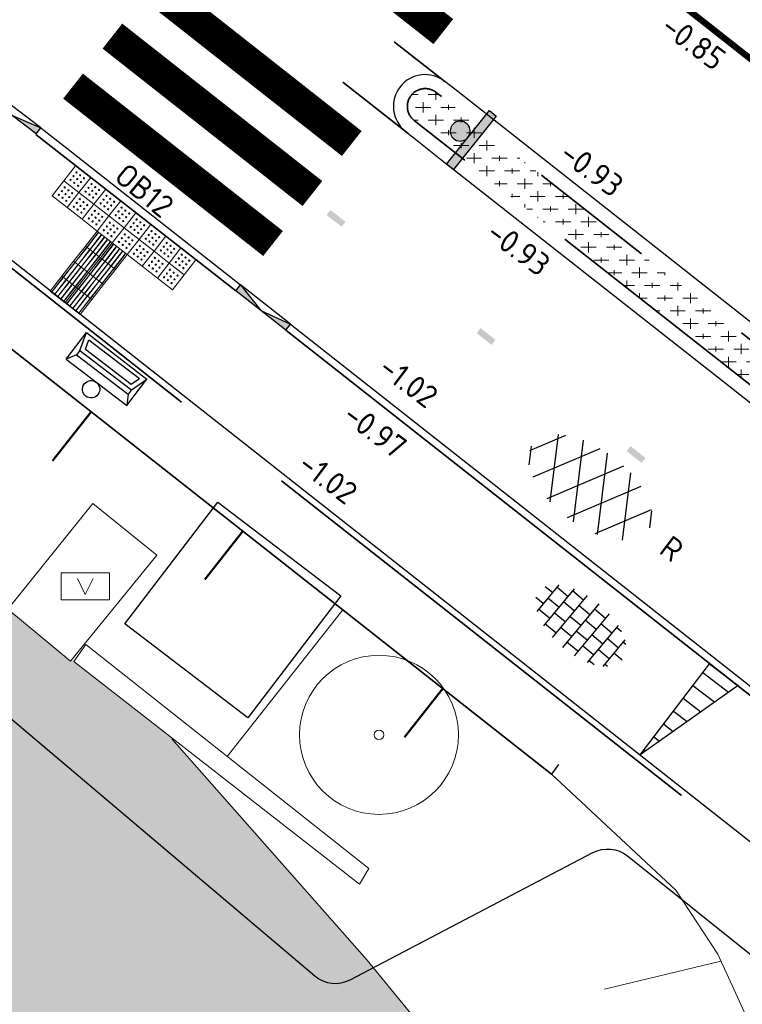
# Model space of a CAD drawing. Header units: metres. Extents: x -1 to 222837, y -2 to 853657.
# Tile 190 of 256: x 111297 to 111308, y 426532 to 426548. Entities that reach past the tile are written whole.
import ezdxf
from ezdxf.enums import TextEntityAlignment as Align

# ---------------------------------------------------------------- set-up
doc = ezdxf.new("R2010")
doc.units = ezdxf.units.M
doc.header["$XCLIPFRAME"] = 0
for name, pattern in [('1-1', [20, 10, -10]), ('VH-AMSTELBAND', [30, 16, -4, 0, -2, 2, -2, 0, -4]), ('VH-OPSLUITBAND_100X200', [16, 8, -2, 4, -2]), ('VH-TROTTOIRBAND_130-150', [15, 5, -2, 2, -2, 2, -2]), ('XX-HIDDEN', [4, 2, -2])]:
    doc.linetypes.add(name, pattern=pattern)
doc.layers.add('A- Bestaand water', color=7, linetype='Continuous', true_color=0x5cadff)
for name, color, linetype in [('A-KADER', 7, 'Continuous'), ('BORD-ZWART', 7, 'Continuous'), ('N-ONTWERP', 1, 'Continuous'), ('Verkeersbord', 7, 'Continuous'), ('Verloopband naar rijwielpadband', 220, 'Continuous'), ('X-REF', 7, 'Continuous')]:
    doc.layers.add(name, color=color, linetype=linetype)
for name, color, linetype, lineweight in [('B-ALG', 8, 'Continuous', 5), ('B-GRN-BOOM', 74, 'Continuous', 15), ('B-GRS-WERKGRENS', 4, 'WERKGRENS', 25), ('B-GV-GR-BOOM-S', 95, 'Continuous', 13), ('B-OI-KL-KAST_ALGEMEEN-B', 32, 'OB-BESCHOEIING', 13), ('N-WE-GR-BOS-A', 42, 'Continuous', 18), ('N-WE-GW-BERM-G', 90, 'Continuous', 35), ('N-WE-GW-TALUDARCERING_KORT-G', 90, 'Continuous', 50), ('N-WE-GW-TALUDARCERING_LANG-G', 90, 'Continuous', 18), ('N-WE-IE-MEUBILAIR_WEGMEUBILAIR_AFVALBAK-S', 7, 'Continuous', 25), ('N-WE-VH-KANTOPSLUITING_OB 120 250', 152, 'VH-OPSLUITBAND_100X200', 35), ('N-WE-VH-KANTOPSLUITING_OPSLUITBAND_100X200-G VOETPAD', 150, 'VH-OPSLUITBAND_100X200', 35), ('N-WE-VH-KANTOPSLUITING_RWSBAND-G', 210, 'VH-TROTTOIRBAND_130-150', 35), ('N-WE-VH-KANTOPSLUITING_VOORKANT OB 100X200', 7, 'Continuous', 25), ('N-WE-VH-KANTOPSLUITING_VOORKANT OB 120 250', 7, 'Continuous', 25), ('N-WE-VH-KANTOPSLUITING_VOORKANT RIJWIELPADBAND', 7, 'Continuous', 25), ('N-WE-VH-KANTOPSLUITING_VOORKANT RWS-BAND', 7, 'Continuous', 25), ('N-WE-VH-MATERIAALGRENS-G', 7, 'XX-HIDDEN', 35), ('N-WE-VH-Trottoirband 150x170', 60, 'VH-AMSTELBAND', 35), ('N-WE-VH-VERHARDING_ASFALT-S', 7, 'Continuous', 25), ('N-WE-VH-VERHARDING_TEGEL-S', 7, 'Continuous', 25), ('N-WE-VW-BLINDENGELEIDEROUTE-Geleidetegel_G', 30, 'Continuous', 18), ('N-WE-VW-BLINDENGELEIDEROUTE-noppentetegel_G', 30, 'Continuous', 18), ('N-WE-VW-MARKERING_DWARS_OVERSTEEK_VOETGANGERS-G', 7, 'Continuous', 35), ('N-WE-VW-MARKERING_LANGS-G', 7, 'Continuous', 35), ('SLD-n-wm_wegmarkering', 7, 'Continuous', 25), ('X-XX-AL-HOOGTELABEL-T25', 7, 'Continuous', 25)]:
    doc.layers.add(name, color=color, linetype=linetype, lineweight=lineweight)
doc.styles.add('NLCS-ISO', font='NLCS-ISO.ttf')
doc.styles.add('NLCS-ISO-M1000-T25', font='NLCS-ISO.ttf')
doc.linetypes.add('OB-BESCHOEIING', pattern='A,30,-5,[1,NLCS.SHX,S=1,R=0,X=0,Y=0],-5', length=40)
doc.linetypes.add('WERKGRENS', pattern='A,2.5,-1,[133,ltypeshp.shx,S=1,R=0,X=-1,Y=0],-1,2.5', length=7)
picture_1 = doc.add_image_def('image1.ecw', size_in_pixel=(400001, 250001))
picture_2 = doc.add_image_def('image2.ecw', size_in_pixel=(120000, 80000))
picture_3 = doc.add_image_def('image6.jpg', size_in_pixel=(765, 757))

# ---------------------------------------------------------------- blocks, each defined once
blk = doc.blocks.new('SVH-ASFALT-SO')
at = {"ltscale": 0.1}
for p, q in [((-1.91, 0.692), (0.948, 5.641)), ((0, 0), (3.268, 5.66)), ((4.868, 0.122), (1.647, 5.7)), ((6.701, 0.946), (4.043, 5.55)), ((-3.364, 2.174), (-1.828, 4.834)), ((2.754, -0.217), (-0.469, 5.365)), ((2.176, -0.232), (5.322, 5.217)), ((0.361, -0.072), (-2.305, 4.546)), ((4.657, 0.065), (7.07, 4.246)), ((7.828, 2.995), (7.146, 4.176)), ((-2.72, 1.264), (-3.454, 2.536))]:
    blk.add_line(p, q, dxfattribs=at)
at = {"style": 'NLCS-ISO'}
blk.add_attdef('KLEUR', text='', height=1.8, dxfattribs=at).set_placement((9.486, 2.741), align=Align.MIDDLE_LEFT)
at = {"style": 'NLCS-ISO', "flags": 1}
blk.add_attdef('FUNCTIE', text='', height=1.8, dxfattribs=at).set_placement((0.116, -3.585), align=Align.MIDDLE_CENTER)
blk = doc.blocks.new('SVH-TEGEL_300X300_DUN_HALFST-SO')
for p, q in [((-3.7, 2.25), (-3, 2.25)), ((-3, -2.52), (-3, 2.52)), ((-1.5, -2.87), (-1.5, 2.87)), ((-1.5, 2.25), (0, 2.25)), ((0, -2.97), (0, 2.97)), ((1.5, -2.87), (1.5, 2.87)), ((1.5, 2.25), (3, 2.25)), ((3, -2.52), (3, 2.52)), ((-4.89, 1.5), (-4.5, 1.5)), ((-4.5, -1.8), (-4.5, 1.8)), ((-3, 1.5), (-1.5, 1.5)), ((0, 1.5), (1.5, 1.5)), ((3, 1.5), (4.5, 1.5)), ((4.5, -1.8), (4.5, 1.8)), ((-5.66, 0), (-4.5, 0)), ((-4.5, 0.75), (-3, 0.75)), ((-3, 0), (-1.5, 0)), ((-1.5, 0.75), (0, 0.75)), ((0, 0), (1.5, 0)), ((1.5, 0.75), (3, 0.75)), ((3, 0), (4.5, 0)), ((4.5, 0.75), (5.48, 0.75)), ((-4.5, -0.75), (-3, -0.75)), ((-1.5, -0.75), (0, -0.75)), ((1.5, -0.75), (3, -0.75)), ((4.5, -0.75), (5.48, -0.75)), ((-4.89, -1.5), (-4.5, -1.5)), ((-3, -1.5), (-1.5, -1.5)), ((0, -1.5), (1.5, -1.5)), ((3, -1.5), (4.5, -1.5)), ((-3.7, -2.25), (-3, -2.25)), ((-1.5, -2.25), (0, -2.25)), ((1.5, -2.25), (3, -2.25))]:
    blk.add_line(p, q)
at = {"style": 'NLCS-ISO'}
blk.add_attdef('FORMAAT', text='', height=1.8, dxfattribs=at).set_placement((-5.76, 0), align=Align.MIDDLE_RIGHT)
blk.add_attdef('KLEUR', text='', height=1.8, dxfattribs=at).set_placement((5.58, 0), align=Align.MIDDLE_LEFT)
at = {"style": 'NLCS-ISO', "flags": 1}
blk.add_attdef('FUNCTIE', text='', height=1.8, dxfattribs=at).set_placement((0.12, -3.58), align=Align.MIDDLE_CENTER)
blk = doc.blocks.new('B-SOI-KAST_ALGEMEEN-SO')
at = {"color": 0}
for q in [(-0.122, 0.124), (0.126, 0.119)]:
    blk.add_line((-0.002, -0.127), q, dxfattribs=at)
blk.add_3dface([(0.385, 0.207), (-0.377, 0.22), (-0.385, -0.207), (0.377, -0.22)], dxfattribs=at)
blk = doc.blocks.new('SGR-BOOM_01')
at = {"layer": 'B-GRN-BOOM'}
for radius in [2.5, 0.15]:
    blk.add_circle((0, 0), radius, dxfattribs=at)
blk = doc.blocks.new('30')
at = {"layer": 'SLD-n-wm_wegmarkering'}
blk.add_solid([(-0.15, -0.05), (-0.15, 0.05), (0.15, -0.05), (0.15, 0.05)], dxfattribs=at)
blk = doc.blocks.new('*U338')
at = {"layer": 'SLD-n-wm_wegmarkering'}
blk.add_blockref('30', (0.15, 0), dxfattribs=at)
blk = doc.blocks.new('*U339')
at = {"layer": 'SLD-n-wm_wegmarkering', "color": 0, "linetype": 'ByBlock', "lineweight": -2, "transparency": 16777216, "rotation": 321.7860623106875}
for p in [(111299.527, 426546.602), (111301.885, 426544.747), (111304.242, 426542.891), (111306.599, 426541.035)]:
    blk.add_blockref('*U338', p, dxfattribs=at)
blk = doc.blocks.new('verloopband naar rijwielpadband')
at = {"layer": 'Verloopband naar rijwielpadband', "transparency": 33554559}
h = blk.add_hatch(color=8, dxfattribs=at)
h.dxf.hatch_style = 1
h.paths.add_polyline_path([(0.5, -0.12), (0, 0), (0, -0.12)])
h.paths.add_polyline_path([(1, 0), (0.5, -0.12), (1, -0.12)])
at = {"layer": 'Verloopband naar rijwielpadband', "linetype": 'Continuous'}
for p, q in [((1, 0), (0, 0)), ((1, -0.12), (1, 0))]:
    blk.add_line(p, q, dxfattribs=at)
at = {"layer": 'Verloopband naar rijwielpadband', "linetype": 'Continuous', "flags": 128}
for points in [[(0, -0.12), (0, 0)], [(1, -0.12), (0, -0.12)]]:
    blk.add_lwpolyline(points, dxfattribs=at)
at = {"layer": 'Verloopband naar rijwielpadband', "flags": 128}
blk.add_lwpolyline([(0, 0), (0.5, -0.12), (1, 0)], dxfattribs=at)
blk = doc.blocks.new('afvalbak')
at = {"layer": 'N-WE-IE-MEUBILAIR_WEGMEUBILAIR_AFVALBAK-S', "linetype": 'Continuous'}
for p, q in [((3, -0.681), (-3, -0.681)), ((-2.55, -1.465), (-3, -0.681)), ((2.55, -1.465), (3, -0.681)), ((2.55, -1.465), (-2.55, -1.465)), ((-2.55, -1.893), (-2.55, -1.465)), ((2.55, -1.893), (2.55, -1.465)), ((-2.55, -1.893), (-3, -3.306)), ((2.55, -1.893), (-2.55, -1.893)), ((-2.263, -2.227), (-2.501, -2.975)), ((2.263, -2.227), (-2.263, -2.227)), ((2.263, -2.227), (2.501, -2.975)), ((2.55, -1.893), (3, -3.306)), ((2.501, -2.975), (-2.501, -2.975)), ((3, -3.306), (-3, -3.306))]:
    blk.add_line(p, q, dxfattribs=at)
at = {"layer": 'N-WE-IE-MEUBILAIR_WEGMEUBILAIR_AFVALBAK-S'}
for p, q in [((-3, -0.681), (-3, -3.306)), ((3, -0.681), (3, -3.306))]:
    blk.add_line(p, q, dxfattribs=at)
at = {"layer": 'N-WE-IE-MEUBILAIR_WEGMEUBILAIR_AFVALBAK-S', "linetype": 'Continuous'}
blk.add_ellipse((0, 0), major_axis=(0.481, 0.481), ratio=1, start_param=5.497787, end_param=11.780972, dxfattribs=at)
blk = doc.blocks.new('nieuw verkeersbord')
at = {"layer": 'BORD-ZWART'}
h = blk.add_hatch(color=256, dxfattribs=at)
edge = h.paths.add_edge_path(flags=16)
edge.add_ellipse((0, 0), major_axis=(0.111, 0.111), ratio=1, start_angle=0, end_angle=360, ccw=False)
edge = h.paths.add_edge_path()
edge.add_line((-0.315, -0.464), (0.515, 0.223))
blk.add_hatch(color=256, dxfattribs=at).paths.add_polyline_path([(0.603, 0.117), (-0.228, -0.57), (-0.315, -0.464), (0.515, 0.223)])
blk.add_lwpolyline([(0.603, 0.117), (-0.228, -0.57), (-0.315, -0.464), (0.515, 0.223)], close=True, dxfattribs=at)
at = {"layer": 'BORD-ZWART', "extrusion": (0, 0, -1)}
blk.add_ellipse((0, 0), major_axis=(0.111, 0.111), ratio=1, start_param=-1.47675163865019, end_param=4.806433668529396, dxfattribs=at)
blk = doc.blocks.new('Geleidetegel')
at = {"layer": 'N-WE-VW-BLINDENGELEIDEROUTE-Geleidetegel_G', "transparency": 33554585, "flags": 128}
for points in [[(0, 0.3), (0.3, 0.3), (0.3, 0), (0, 0)], [(0.032, 0.292), (0.028, 0.292), (0.028, 0.008), (0.032, 0.008)], [(0.092, 0.292), (0.088, 0.292), (0.088, 0.008), (0.092, 0.008)], [(0.152, 0.292), (0.148, 0.292), (0.148, 0.008), (0.152, 0.008)], [(0.212, 0.292), (0.208, 0.292), (0.208, 0.008), (0.212, 0.008)], [(0.272, 0.292), (0.268, 0.292), (0.268, 0.008), (0.272, 0.008)]]:
    blk.add_lwpolyline(points, close=True, dxfattribs=at)
blk = doc.blocks.new('Noppentegel')
at = {"layer": 'N-WE-VW-BLINDENGELEIDEROUTE-noppentetegel_G', "transparency": 33554585, "flags": 128}
blk.add_lwpolyline([(0, 0.3), (0.3, 0.3), (0.3, 0), (0, 0)], close=True, dxfattribs=at)
at = {"layer": 'N-WE-VW-BLINDENGELEIDEROUTE-noppentetegel_G', "transparency": 33554585}
for centre in [(0.075, 0.225), (0.075, 0.15), (0.15, 0.225), (0.15, 0.15), (0.225, 0.225), (0.225, 0.15), (0.075, 0.075), (0.15, 0.075), (0.225, 0.075)]:
    blk.add_circle(centre, 0.01, dxfattribs=at)

msp = doc.modelspace()

# ---------------------------------------------------------------- hatches: boundary and pattern name
at = {"layer": 'A- Bestaand water', "transparency": 33554559}
h = msp.add_hatch(color=256, dxfattribs=at)
edge = h.paths.add_edge_path()
edge.add_arc((111256.4956, 426619.0339), 39.61, 224.57379, 240.75801)
edge.add_arc((111246.4155, 426600.0309), 18.1111, 239.21579, 244.04643)
edge.add_line((111238.4893, 426583.7463), (111240.0034, 426583.0071))
edge.add_arc((111230.7167, 426562.5147), 22.4984, 51.41507, 65.62102, ccw=False)
edge.add_line((111244.7484, 426580.1014), (111246.648, 426578.596))
edge.add_line((111246.648, 426578.596), (111254.469, 426572.704))
edge.add_line((111254.469, 426572.704), (111259.385, 426568.724))
edge.add_line((111259.385, 426568.724), (111270.832, 426560.101))
edge.add_line((111270.832, 426560.101), (111278.109, 426554.365))
edge.add_line((111278.109, 426554.365), (111287.209, 426546.959))
edge.add_line((111287.209, 426546.959), (111292.503, 426542.54))
edge.add_line((111292.503, 426542.54), (111292.612, 426542.348))
edge.add_line((111292.612, 426542.348), (111292.447, 426542.14))
edge.add_line((111292.447, 426542.14), (111296.725, 426538.569))
edge.add_line((111296.725, 426538.569), (111296.7482, 426538.5894))
edge.add_line((111296.7482, 426538.5894), (111297.829, 426537.696))
edge.add_line((111297.829, 426537.696), (111297.8469, 426537.7179))
edge.add_line((111297.8469, 426537.7179), (111299.383, 426536.5193))
edge.add_line((111299.383, 426536.5193), (111302.489, 426532.995))
edge.add_line((111302.489, 426532.995), (111303.621, 426531.608))
edge.add_line((111303.621, 426531.608), (111304.622, 426529.535))
edge.add_line((111304.622, 426529.535), (111305.343, 426527.916))
edge.add_line((111305.343, 426527.916), (111304.322, 426525.176))
edge.add_line((111304.322, 426525.176), (111302.6345, 426520.678))
edge.add_line((111302.6345, 426520.678), (111290.568, 426518.506))
edge.add_line((111290.568, 426518.506), (111289.491, 426519.434))
edge.add_line((111289.491, 426519.434), (111288.293, 426520.171))
edge.add_line((111288.293, 426520.171), (111278.311, 426525.97))
edge.add_line((111278.311, 426525.97), (111257.935, 426536.092))
edge.add_line((111257.935, 426536.092), (111244.969, 426545.458))
edge.add_line((111244.969, 426545.458), (111227.04, 426558.781))
edge.add_line((111227.04, 426558.781), (111210.884, 426573.193))
edge.add_line((111210.884, 426573.193), (111200.326, 426581.074))
edge.add_line((111200.326, 426581.074), (111195.433, 426585.338))
edge.add_line((111195.433, 426585.338), (111190.964, 426587.048))
edge.add_line((111190.964, 426587.048), (111187.37, 426583.84))
edge.add_line((111187.37, 426583.84), (111179.4001, 426571.7456))
edge.add_line((111179.4001, 426571.7456), (111144.382, 426589.9562))
edge.add_line((111144.382, 426589.9562), (111148.01, 426612.82))
edge.add_line((111148.01, 426612.82), (111148.176, 426613.63))
edge.add_line((111148.176, 426613.63), (111148.804, 426614.31))
edge.add_line((111148.804, 426614.31), (111149.867, 426614.863))
edge.add_line((111149.867, 426614.863), (111150.898, 426615.204))
edge.add_line((111150.898, 426615.204), (111152.27, 426615.307))
edge.add_line((111152.27, 426615.307), (111190.939, 426611.131))
edge.add_line((111190.939, 426611.131), (111198.455, 426610.37))
edge.add_line((111198.455, 426610.37), (111205.4671, 426609.705))
edge.add_line((111205.4671, 426609.705), (111214.688, 426603.201))
edge.add_line((111214.688, 426603.201), (111220.0833, 426599.2513))
edge.add_arc((111192.9908, 426564.2958), 44.2255, 41.50622, 52.22228, ccw=False)
edge.add_line((111226.1105, 426593.6041), (111227.2398, 426592.3212))
edge.add_arc((111240.8335, 426604.2871), 18.11, 221.35602, 226.11558)
at = {"layer": 'N-ONTWERP'}
h = msp.add_hatch(dxfattribs=at)
h.set_pattern_fill('LINE', color=256, scale=0.08, angle=142.66596)
h.set_pattern_definition([(142.66596, (111404.0805, 426592.1507), (-0.1540411, -0.20195877), [])])
h.paths.add_polyline_path([(111307.8709, 426537.6532), (111308.3196, 426537.3109), (111306.7793, 426536.222)])
at = {"layer": 'N-WE-GR-BOS-A', "transparency": 33554559}
h = msp.add_hatch(dxfattribs=at)
h.set_pattern_fill('AGR-BOSPLANTSOEN', color=102, scale=0.2, style=0, pattern_type=2)
h.set_pattern_definition([(0, (-0.75, 0), (0.2, 0.2), [0.24, -0.16]), (90, (-0.63, -0.08), (-0.8, 5e-17), [0.16, -0.24]), (90, (-0.43, 0.12), (-0.8, 5e-17), [0.16, -0.24]), (90, (-0.23, -0.04), (-0.8, 5e-17), [0.08, -0.32]), (90, (-0.03, 0.16), (-0.8, 5e-17), [0.08, -0.32])])
edge = h.paths.add_edge_path()
edge.add_arc((111303.4027, 426546.4151), 0.28, 51.78606, 231.78606)
edge.add_line((111303.2295, 426546.1951), (111311.9558, 426539.3247))
edge.add_line((111311.9558, 426539.3247), (111312.3022, 426539.7647))
edge.add_line((111312.3022, 426539.7647), (111303.5759, 426546.6351))

# ---------------------------------------------------------------- linework, layer by layer
at = {"layer": 'A-KADER', "flags": 128}
msp.add_lwpolyline([(111305.4984, 426536.0674), (111305.3856, 426535.9192)], dxfattribs=at)
at = {"layer": 'B-ALG'}
for p, q in [((111296.843, 426538.511), (111298.183, 426540.175)), ((111298.183, 426540.175), (111299.186, 426539.358)), ((111299.186, 426539.358), (111297.829, 426537.696)), ((111297.829, 426537.696), (111296.843, 426538.511)), ((111297.884, 426537.689), (111298.071, 426537.956)), ((111298.071, 426537.956), (111302.516, 426534.436)), ((111302.373, 426534.186), (111297.884, 426537.689)), ((111302.516, 426534.436), (111302.373, 426534.186))]:
    msp.add_line(p, q, dxfattribs=at)
at = {"layer": 'B-ALG', "flags": 128}
for points in [[(111303.621, 426531.608), (111302.489, 426532.995), (111299.422, 426536.475)], [(111308.0505, 426532.9797), (111306.2189, 426532.5376)]]:
    msp.add_lwpolyline(points, dxfattribs=at)
at = {"layer": 'B-ALG'}
msp.add_lwpolyline([(111306.063, 426521.023), (111308.147, 426525.559), (111308.7716, 426527.2489), (111309.0059, 426529.0352), (111308.838, 426530.829), (111308.5045, 426531.9889), (111308.0017, 426533.0861), (111307.341, 426534.096), (111305.3856, 426535.9192)], dxfattribs=at)
at = {"layer": 'B-GRS-WERKGRENS', "flags": 128}
msp.add_lwpolyline([(110696.0424, 426984.6552), (110683.8611, 426993.0575), (110681.5434, 426989.648), (110647.8047, 426943.6556), (110640.0829, 426933.4366), (110631.1128, 426920.9005, 0.1052077), (110625.3199, 426903.2705), (110623.1195, 426903.1135), (110622.8302, 426899.1404), (110622.8257, 426889.069), (110624.314, 426881.9131), (110619.9478, 426879.8593), (110610.3848, 426873.2075), (110605.3942, 426863.2003), (110609.4478, 426861.4866), (110615.1856, 426858.5041), (110624.3283, 426850.7908), (110624.9802, 426851.6022), (110633.8741, 426844.4563), (110643.0504, 426836.1435), (110655.3674, 426823.3669), (110656.8702, 426821.845), (110655.5569, 426820.1319), (110651.9971, 426815.8251), (110661.0857, 426808.031), (110673.7143, 426797.8916), (110678.9933, 426800.935), (110682.0087, 426797.6368), (110681.3441, 426795.8887), (110682.3406, 426793.9995), (110688.6092, 426792.8127), (110694.4162, 426788.3905), (110707.3498, 426779.7534), (110715.9972, 426773.9651), (110732.7151, 426767.339), (110745.7247, 426763.2028), (110771.1914, 426758.373, 0.0609615), (110771.6742, 426758.3185), (110776.6174, 426758.3652, 0.2032449), (110778.0492, 426758.9882), (110779.3918, 426760.4028), (110780.9873, 426760.4434), (110817.1705, 426756.6066), (110816.6589, 426751.3461), (110815.9469, 426746.519), (110856.8361, 426742.5539), (110868.464, 426743.0015), (110903.6966, 426739.1644), (110904.3848, 426743.7349), (110908.755, 426743.0671), (110933.5332, 426740.8075), (110948.0408, 426738.8473), (110947.4256, 426740.8728), (110946.1413, 426744.2355), (110945.7955, 426745.6803), (110945.6322, 426748.1471), (110946.284, 426749.2657), (110950.55, 426751.1074), (110955.1425, 426754.8833), (110957.03, 426770.6443, -0.1858071), (110962.3439, 426783.753), (110989.6664, 426800.1273), (111094.2752, 426788.8928), (111096.9393, 426786.2536), (111113.387, 426770.3931), (111118.0944, 426765.9923), (111122.4936, 426760.6996), (111125.9314, 426762.8446), (111132.5526, 426748.3003), (111130.756, 426746.1019), (111135.8274, 426730.5828), (111138.6736, 426726.3465), (111145.5036, 426725.3036), (111154.9471, 426706.8249), (111165.7603, 426690.152), (111168.851, 426684.8194, -0.4623624), (111168.5963, 426684.1014), (111167.0071, 426683.4965, 0.420484), (111166.7216, 426682.8413), (111168.1987, 426679.1971, 0.4081062), (111168.8402, 426678.9177), (111171.0563, 426679.7624, -0.3865109), (111171.6824, 426679.5171), (111181.5181, 426659.6501, -0.0508334), (111182.4436, 426652.4704), (111182.0314, 426643.923, 0.1424738), (111183.8712, 426635.0932), (111183.4465, 426634.9245, 0.4355486), (111183.181, 426634.2421), (111186.4656, 426627.4501, 0.391009), (111187.0968, 426627.2017), (111187.7695, 426627.4631, -0.6217047), (111188.6778, 426626.8695), (111191.3536, 426623.2086), (111193.4941, 426621.7053, 0.0312453), (111201.9852, 426616.7325), (111203.0999, 426614.7511), (111204.682, 426609.1244), (111214.9386, 426601.3343), (111217.1204, 426598.7395), (111225.8995, 426589.0359), (111234.1322, 426582.7269), (111239.4891, 426579.6722), (111245.6835, 426577.3486), (111253.4749, 426571.9169), (111263.6, 426564.0526), (111282.5854, 426548.9024), (111301.6692, 426532.7467, 0.3053725), (111302.2245, 426532.6856), (111306.0353, 426534.6841, -0.2980823), (111306.5802, 426534.6315), (111324.4609, 426520.2968), (111328.5947, 426517.3176), (111334.5617, 426512.1897), (111347.6676, 426496.9046), (111348.8032, 426495.5161), (111350.8304, 426490.6816), (111350.3674, 426489.5288), (111350.1567, 426488.113), (111358.3017, 426484.7489), (111354.8474, 426480.6644), (111368.3123, 426468.1831), (111377.3553, 426476.996, 0.1363374), (111383.9435, 426482.7516), (111385.2075, 426486.335, 0.1290898), (111392.5323, 426491.085), (111402.9598, 426500.6813), (111414.8163, 426512.1936), (111417.8476, 426515.9853), (111419.2589, 426514.9338), (111421.3759, 426518.0123), (111420.2224, 426518.9196), (111422.81, 426522.1924), (111426.863, 426530.0682, 0.0350706), (111434.8335, 426544.8206), (111439.2413, 426554.0134, -0.0523081), (111448.8827, 426568.1194, -0.040521), (111456.7487, 426576.4924, -0.0466952), (111473.4248, 426590.6198), (111485.5951, 426597.7662, -0.0126767), (111492.9285, 426600.958), (111508.0649, 426606.5204, 0.4105065), (111508.3639, 426607.1562), (111505.5678, 426615.0734, 0.4168207), (111504.9257, 426615.3769, 0.0905865), (111453.5553, 426585.3427, 0.0753554), (111438.7111, 426569.8858), (111431.5958, 426575.2906), (111449.9864, 426597.6332, -0.0167918), (111466.0879, 426610.5482, -0.0557367), (111491.1449, 426625.909), (111496.7623, 426628.282), (111500.0134, 426627.408), (111496.8382, 426635.2441, 0.4365131), (111496.1526, 426635.5043), (111483.8851, 426629.4186), (111469.1011, 426620.6492), (111459.7603, 426613.6987), (111449.6345, 426605.6254), (111441.1156, 426596.9369), (111429.1984, 426582.1603), (111431.0516, 426580.4575), (111406.3855, 426549.5491), (111397.0353, 426537.6586), (111395.2825, 426538.9636), (111392.9955, 426535.9501), (111394.7182, 426534.652), (111385.0563, 426522.0908), (111383.9989, 426523.6376), (111382.3412, 426528.1461), (111377.4375, 426522.2271), (111374.2352, 426518.6692), (111371.5931, 426517.349), (111368.7588, 426516.8835, -0.1652702), (111368.4414, 426516.9363), (111351.2649, 426526.1508), (111324.3951, 426546.666, -0.3657024), (111324.2558, 426547.2959), (111327.3573, 426553.7283), (111318.6307, 426557.5297), (111316.993, 426553.8053, -0.292044), (111316.5453, 426553.5067), (111315.0912, 426553.4777, -0.1776704), (111314.7655, 426553.5899), (111310.1408, 426557.3558), (111311.2887, 426558.5858), (111304.2587, 426562.7405), (111301.5045, 426560.4492), (111295.9509, 426564.4743), (111281.0543, 426575.6912), (111258.9288, 426592.957), (111249.3591, 426601.8548, -0.343865), (111248.8513, 426603.8594), (111251.0811, 426609.1697), (111244.5637, 426612.1342), (111243.3013, 426609.3809, -0.38751), (111240.247, 426608.7097), (111235.9586, 426611.3734), (111222.8523, 426621.7349, -0.1019607), (111210.3565, 426637.5663), (111200.0165, 426658.1073), (111201.4139, 426658.6408), (111199.3001, 426663.2598), (111197.9906, 426662.7333), (111191.4076, 426676.6319), (111174.4849, 426716.3816), (111175.4097, 426716.7231), (111171.0205, 426729.4174), (111175.0412, 426731.185), (111170.1325, 426742.3426), (111166.2238, 426740.4392, -0.410464), (111165.5682, 426740.6918), (111138.6135, 426800.3934), (111133.3697, 426808.996), (111125.2446, 426812.7715), (111122.0804, 426814.7113), (111120.4075, 426811.7274), (111112.4651, 426815.0539), (111113.977, 426818.0228), (111102.5934, 426823.5257), (111102.2145, 426825.6444), (111101.5386, 426826.104), (111098.4509, 426820.0386), (111098.1228, 426816.7559, -0.4783147), (111097.1304, 426815.9869), (111079.7528, 426814.8965), (111037.4827, 426818.9619), (111036.1483, 426820.676), (111025.3219, 426821.8651, -0.5882687), (111024.7204, 426822.5699), (111025.1154, 426826.7463), (111011.1397, 426828.3732), (111010.5098, 426823.377), (110975.0569, 426827.1641, -0.4227405), (110973.7842, 426826.145), (110972.2564, 426826.4378), (110959.5596, 426833.3734), (110958.1603, 426830.409), (110957.3954, 426829.099), (110954.2397, 426830.6759, 0.4177603), (110954.0263, 426831.7812), (110953.0451, 426832.2923), (110947.7288, 426821.8867, 0.3948319), (110948.0794, 426820.5624), (110946.5009, 426817.2404, 0.3462481), (110946.8876, 426815.8708), (110948.0794, 426815.2823), (110932.6313, 426785.3128), (110928.0532, 426787.6811), (110926.0816, 426783.9946), (110917.98, 426788.1352), (110915.9109, 426784.42), (110924.7467, 426780.0296), (110923.0733, 426776.8554, -0.3567778), (110920.2972, 426775.4672), (110916.1875, 426776.0072), (110915.9141, 426771.5714), (110913.7365, 426768.8555), (110905.8767, 426769.8295), (110900.4014, 426769.4949), (110863.1263, 426773.5086), (110863.2476, 426775.3474), (110848.047, 426776.8987), (110848.3121, 426779.5808), (110834.4844, 426781.2506), (110832.1514, 426778.2107), (110815.8574, 426780.0038), (110815.8584, 426779.1503), (110801.2397, 426780.3392), (110782.6093, 426782.222), (110759.4143, 426784.7077), (110754.5988, 426785.9779), (110742.745, 426787.1149, -0.0827147), (110722.469, 426795.3305), (110715.9744, 426799.6762), (110697.6211, 426814.5447), (110698.7305, 426815.8539), (110693.1992, 426820.2996), (110694.4011, 426821.1956), (110690.4312, 426824.4068), (110689.2759, 426823.1938), (110680.9801, 426829.6825), (110667.8024, 426840.4947), (110648.298, 426856.8491), (110644.9707, 426860.4465), (110640.9767, 426865.7977, -0.1510224), (110633.0251, 426899.4367), (110633.3008, 426902.589), (110632.0835, 426902.7381, -0.0338708), (110634.6762, 426913.6872, -0.0642324), (110643.7421, 426928.4733), (110681.0035, 426978.4881), (110692.6868, 426980.9045)], format="xyb", close=True, dxfattribs=at)
at = {"layer": 'N-ONTWERP', "flags": 128}
for points in [[(111307.8709, 426537.6532), (111308.3196, 426537.3109), (111306.7793, 426536.222)], [(111306.7793, 426536.222), (111307.8709, 426537.6532)]]:
    msp.add_lwpolyline(points, dxfattribs=at)
at = {"layer": 'N-WE-GW-BERM-G'}
msp.add_lwpolyline([(111305.3856, 426535.9192), (111295.9031, 426543.385), (111295.5676, 426543.6491), (111292.8108, 426545.7518), (111250.6584, 426577.9029), (111250.1342, 426578.3028), (111250.0033, 426578.4026), (111247.9931, 426579.9359, 0.0014975), (111247.7855, 426580.0932, 0.0478879), (111240.701, 426584.4359), (111239.1668, 426585.185, -0.0087495), (111238.6518, 426585.4477, -0.0901919), (111227.9797, 426593.887), (111227.3052, 426594.6534, 0.049389), (111221.0372, 426600.4961), (111220.7441, 426600.7197), (111219.2149, 426601.886), (111215.9064, 426604.4095, -0.0431722), (111207.2954, 426612.2389, 0.0320921), (111204.9503, 426614.4679)], format="xyb", dxfattribs=at)
at = {"layer": 'N-WE-GW-TALUDARCERING_KORT-G'}
for p, q in [((111297.5475, 426540.8413), (111298.1546, 426541.6123)), ((111299.9387, 426538.9784), (111300.5362, 426539.7373)), ((111303.0792, 426536.5011), (111303.679, 426537.2629))]:
    msp.add_line(p, q, dxfattribs=at)
at = {"layer": 'N-WE-GW-TALUDARCERING_LANG-G'}
msp.add_line((111300.2935, 426536.196), (111302.1076, 426538.5001), dxfattribs=at)
at = {"layer": 'N-WE-VH-KANTOPSLUITING_OB 120 250', "ltscale": 0.6, "flags": 128}
msp.add_lwpolyline([(111297.2851, 426545.9729), (111300.426, 426543.515)], dxfattribs=at)
at = {"layer": 'N-WE-VH-KANTOPSLUITING_OPSLUITBAND_100X200-G VOETPAD', "flags": 128}
msp.add_lwpolyline([(111188.4312, 426629.1074), (111188.4312, 426629.1074, 0.1422239), (111194.1165, 426622.5826), (111204.8439, 426615.6842, -0.0632586), (111207.6401, 426613.3393), (111208.1672, 426612.7697, 0.0424097), (111216.5129, 426605.2046), (111219.8213, 426602.6811), (111221.3505, 426601.5148), (111221.6437, 426601.2912, -0.049389), (111228.0558, 426595.3141), (111228.7077, 426594.5735, 0.0990195), (111240.2531, 426585.7674), (111241.1397, 426585.3345, -0.0478879), (111248.3872, 426580.8919, -0.0014975), (111248.5996, 426580.731), (111250.6097, 426579.1977), (111250.7406, 426579.0979), (111251.2649, 426578.698), (111293.4173, 426546.5469), (111296.1802, 426544.4396), (111296.5217, 426544.1707), (111311.9541, 426532.0205), (111315.8559, 426528.9486), (111333.5368, 426515.0281, -0.0514772), (111336.4093, 426512.2437), (111351.7362, 426493.9771, 0.0257042), (111352.8226, 426492.8097), (111352.1266, 426489.7951), (111351.9244, 426488.7909)], format="xyb", dxfattribs=at)
at = {"layer": 'N-WE-VH-KANTOPSLUITING_RWSBAND-G', "flags": 128}
msp.add_lwpolyline([(111312.3022, 426539.7647), (111310.4785, 426541.2005), (111308.662, 426542.6307), (111304.2893, 426546.0734), (111303.5759, 426546.6351, 0.4142136), (111303.1827, 426546.5883, 0.4142136), (111303.2295, 426546.1951), (111303.8384, 426545.7157), (111308.2356, 426542.2537), (111310.1321, 426540.7605), (111311.9558, 426539.3247)], format="xyb", dxfattribs=at)
at = {"layer": 'N-WE-VH-KANTOPSLUITING_VOORKANT OB 100X200', "flags": 128}
msp.add_lwpolyline([(111228.7828, 426594.6395, 0.0990195), (111240.297, 426585.8573), (111241.1836, 426585.4244, -0.0478879), (111248.4474, 426580.9718, -0.0014975), (111248.6602, 426580.8105), (111250.6704, 426579.2773), (111250.8013, 426579.1774), (111251.2532, 426578.8327), (111293.478, 426546.6264), (111296.2414, 426544.5186), (111296.5836, 426544.2492), (111312.016, 426532.0991), (111315.9177, 426529.0271), (111333.5987, 426515.1066, -0.0514772), (111336.4859, 426512.308), (111351.8128, 426494.0414, 0.026619), (111352.9327, 426492.8424)], format="xyb", dxfattribs=at)
at = {"layer": 'N-WE-VH-KANTOPSLUITING_VOORKANT OB 120 250', "flags": 128}
msp.add_lwpolyline([(111297.3639, 426546.0762), (111297.4175, 426546.0363), (111297.7713, 426545.7578), (111300.5002, 426543.6093)], dxfattribs=at)
at = {"layer": 'N-WE-VH-KANTOPSLUITING_VOORKANT RIJWIELPADBAND', "flags": 128}
msp.add_lwpolyline([(111301.2859, 426542.9907), (111313.2037, 426533.6076), (111317.1054, 426530.5357), (111334.7864, 426516.6152, -0.0514772), (111337.9568, 426513.5421), (111353.2836, 426495.2755)], format="xyb", dxfattribs=at)
at = {"layer": 'N-WE-VH-KANTOPSLUITING_VOORKANT RWS-BAND', "flags": 128}
msp.add_lwpolyline([(111312.4383, 426539.9375), (111310.6806, 426541.3214), (111308.8295, 426542.7788), (111304.3863, 426546.277), (111303.9159, 426546.6474), (111303.712, 426546.8079, 0.4142136), (111303.0098, 426546.7244, 0.4142136), (111303.0934, 426546.0222), (111303.2246, 426545.9189), (111303.6459, 426545.5872), (111308.068, 426542.1056), (111309.996, 426540.5876), (111311.8197, 426539.1518), (111311.9744, 426539.3483)], format="xyb", dxfattribs=at)
at = {"layer": 'N-WE-VH-MATERIAALGRENS-G', "flags": 128}
for points in [[(111299.7695, 426549.8998), (111303.7112, 426546.8085)], [(111298.9587, 426549.2627), (111303.1381, 426545.987)]]:
    msp.add_lwpolyline(points, dxfattribs=at)
at = {"layer": 'N-WE-VH-Trottoirband 150x170', "ltscale": 0.6, "flags": 128}
msp.add_lwpolyline([(111301.2117, 426542.8964), (111312.7232, 426533.8332), (111317.4375, 426530.1216), (111334.7122, 426516.5209, -0.0514772), (111337.8648, 426513.4649), (111353.1917, 426495.1983)], format="xyb", dxfattribs=at)
at = {"layer": 'N-WE-VW-MARKERING_DWARS_OVERSTEEK_VOETGANGERS-G', "transparency": 33554687, "const_width": 0.5, "flags": 128}
for points in [[(111300.5456, 426550.0656), (111303.6884, 426547.5912)], [(111299.1068, 426548.3058), (111302.2497, 426545.8314)], [(111298.4882, 426547.5201), (111301.6311, 426545.0457)], [(111297.8696, 426546.7344), (111301.0125, 426544.26)]]:
    msp.add_lwpolyline(points, dxfattribs=at)
at = {"layer": 'N-WE-VW-MARKERING_LANGS-G', "linetype": '1-1', "ltscale": 0.5, "const_width": 0.1, "flags": 128}
msp.add_lwpolyline([(111306.5057, 426548.7447), (111326.4067, 426533.0764)], dxfattribs=at)

# ---------------------------------------------------------------- block references
at = {"layer": 'B-GV-GR-BOOM-S', "xscale": 0.5, "yscale": 0.5, "zscale": 0.5}
msp.add_blockref('SGR-BOOM_01', (111302.677, 426536.536, -0.815), dxfattribs=at)
at = {"layer": 'B-OI-KL-KAST_ALGEMEEN-B', "rotation": 1.000000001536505}
msp.add_blockref('B-SOI-KAST_ALGEMEEN-SO', (111298.062, 426538.87, -1.581), dxfattribs=at)
at = {"layer": 'N-WE-IE-MEUBILAIR_WEGMEUBILAIR_AFVALBAK-S', "xscale": 0.2, "yscale": 0.2, "zscale": 0.2, "rotation": 142.5514178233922}
msp.add_blockref('afvalbak', (111298.1533, 426541.9692), dxfattribs=at)
at = {"layer": 'N-WE-VH-VERHARDING_ASFALT-S', "xscale": 0.2000000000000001, "yscale": 0.2000000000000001, "zscale": 0.2000000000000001, "rotation": 322.9719772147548}
msp.add_blockref('SVH-ASFALT-SO', (111305.3202, 426540.2532), dxfattribs=at).add_auto_attribs({'KLEUR': 'R'})
at = {"layer": 'N-WE-VH-VERHARDING_TEGEL-S', "xscale": 0.15, "yscale": 0.15, "zscale": 0.15, "rotation": 140.1591937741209}
msp.add_blockref('SVH-TEGEL_300X300_DUN_HALFST-SO', (111305.8472, 426538.2521), dxfattribs=at)
at = {"layer": 'N-WE-VW-BLINDENGELEIDEROUTE-Geleidetegel_G', "rotation": 321.954827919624}
for p in [(111298.0646, 426544.2201), (111297.8788, 426543.984), (111298.3003, 426544.0345), (111298.1145, 426543.7984), (111297.6939, 426543.7477), (111297.508, 426543.5117), (111297.9296, 426543.5622), (111297.7437, 426543.3261)]:
    msp.add_blockref('Geleidetegel', p, dxfattribs=at)
at = {"layer": 'N-WE-VW-BLINDENGELEIDEROUTE-noppentetegel_G', "rotation": 321.954827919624}
for p in [(111297.7256, 426545.2472), (111297.5407, 426545.011), (111297.9619, 426545.0623), (111298.1981, 426544.8775), (111297.777, 426544.8261), (111298.0132, 426544.6412), (111298.4344, 426544.6926), (111298.2495, 426544.4563), (111298.6706, 426544.5077), (111298.4858, 426544.2714), (111298.9069, 426544.3228), (111298.722, 426544.0865), (111299.1432, 426544.1379), (111299.3794, 426543.953), (111298.9583, 426543.9017), (111299.1945, 426543.7168)]:
    msp.add_blockref('Noppentegel', p, dxfattribs=at)
at = {"layer": 'SLD-n-wm_wegmarkering'}
msp.add_blockref('*U339', (0, 0), dxfattribs=at)
at = {"layer": 'Verkeersbord', "rotation": 11.76645419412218}
msp.add_blockref('nieuw verkeersbord', (111303.9529, 426546.0266), dxfattribs=at)
at = {"layer": 'Verloopband naar rijwielpadband'}
for p, rotation in [((111296.5693, 426546.6833), 322.6659555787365), ((111300.5002, 426543.6093), 321.7860625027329)]:
    msp.add_blockref('verloopband naar rijwielpadband', p, dxfattribs=dict(at, rotation=rotation))

# ---------------------------------------------------------------- texts
at = {"layer": 'X-XX-AL-HOOGTELABEL-T25', "char_height": 0.36, "attachment_point": 1, "style": 'NLCS-ISO-M1000-T25'}
for s, insert, rotation in [('\\pt0.72;-0.85', (111307.2941, 426547.8901), 323.41293), ('\\pt0.72;-0.93', (111305.7007, 426545.8911), 323.41293), ('\\pt0.72;OB12', (111298.721, 426545.5504), 320.46897), ('\\pt0.72;-0.93', (111304.5517, 426544.6465), 323.41293), ('-1.02', (111302.8602, 426542.5249), 323.0283), ('-0.97', (111302.3, 426541.7826), 323.0283), ('-1.02', (111301.5948, 426541.0096), 323.0283)]:
    msp.add_mtext_dynamic_manual_height_columns(s, width=2.935624, gutter_width=2.5, heights=[0], dxfattribs=dict(at, insert=insert, rotation=rotation))

# ---------------------------------------------------------------- pictures from other files: only their frames are drawn
at = {"layer": 'Verkeersbord'}
image = msp.add_image(picture_3, insert=(111298.6833, 426538.2803, -6.4024), size_in_units=(2.4336, 2.4081), rotation=-37.33404, dxfattribs=at)
image.dxf.flags = 7
at = {"layer": 'X-REF'}
image = msp.add_image(picture_1, insert=(100000.0001, 424999.9001), size_in_units=(40000, 25000.0375), dxfattribs=at)
image.set_boundary_path([(93497.8255, 208977.5368), (156894.5073, 250000.5)])
image = msp.add_image(picture_2, insert=(109499.5231, 424999.9595), size_in_units=(6001.8618, 4001.2412), dxfattribs=at)
image.dxf.flags = 7

doc.saveas('drawing.dxf')
